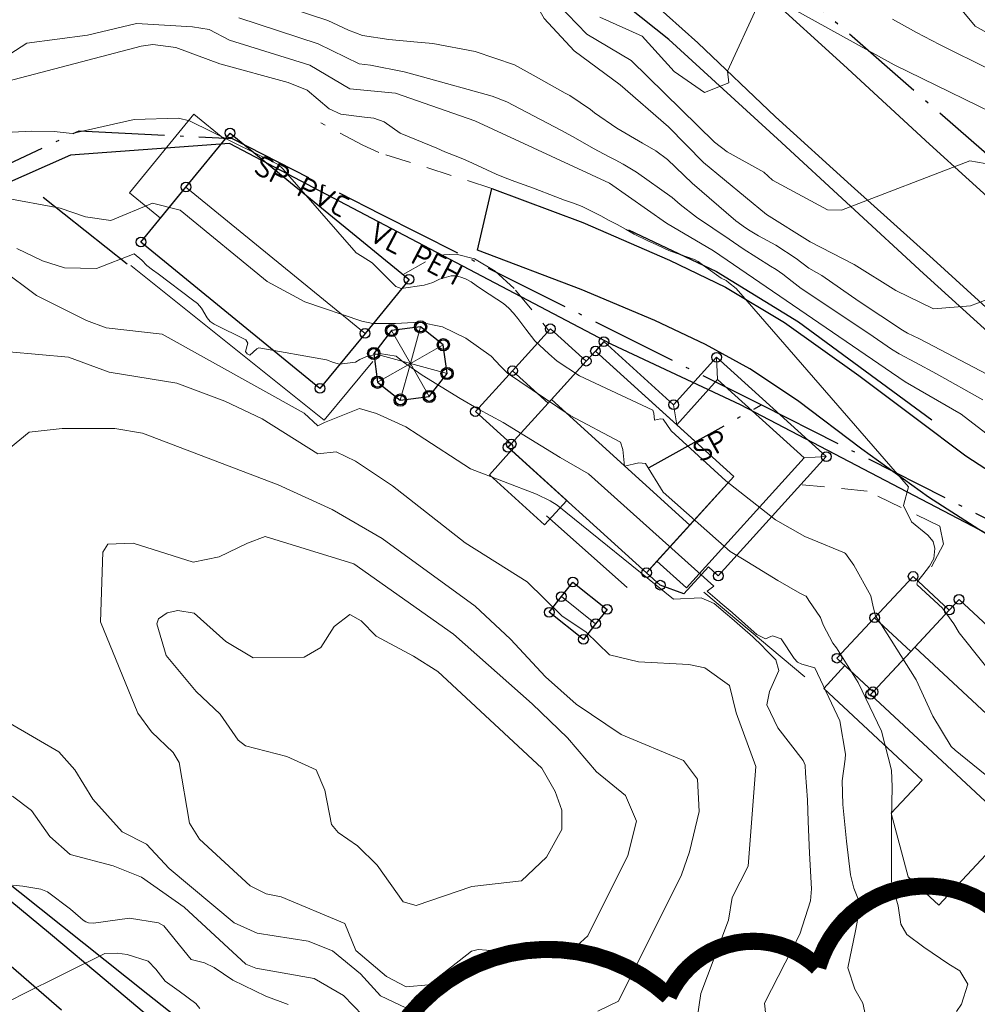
# Model space of a CAD drawing. Header units: metres. Extents: x 0 to 385757, y 0 to 6885278.
# Tile 47 of 108: x 308959 to 309015, y 6884221 to 6884278. Entities that reach past the tile are written whole.
import ezdxf

# ---------------------------------------------------------------- set-up
doc = ezdxf.new("R2010")
doc.units = ezdxf.units.M
doc.linetypes.add('Spillvann', pattern=[7, 5, -0.9, 0.2, -0.9])
doc.linetypes.add('STVEGKANT', pattern=[2.5, 1.5, -1])
doc.layers.add('_Tiltak avløp Selje', color=1, linetype='Continuous', true_color=0xff0000)
doc.layers.add('K--DI---HUS_PRIKK', color=7, linetype='Continuous', true_color=0x000000)
for name, color, linetype in [('K--DI---', 7, 'Continuous'), ('K--DI---05009--TaksprangBunn', 9, 'Continuous'), ('K--DI---05014--Takkant-HUS_PRIKK', 8, 'Continuous'), ('K--DI---05099--FiktivBygningsavgrensning', 9, 'Continuous'), ('K--DI---09111--KantUtsnitt', 9, 'Continuous'), ('K--DI---Gjerde', 9, 'Continuous'), ('K--DI---LednTraseseksjon-SP-Sosiinfo', 9, 'Continuous'), ('K--DI---LednTraseseksjon-VL-Sosiinfo', 9, 'Continuous'), ('K--DI---VegAnnenAvgrensning', 9, 'Continuous'), ('K--DI---VeggrøftÅpen', 153, 'Continuous')]:
    doc.layers.add(name, color=color, linetype=linetype)
for name, color, linetype, lineweight in [('K--DI---05041--TakoverbyggKant-OVERBYGG', 8, 'Continuous', 9), ('K--DI---05061--Veranda-HUSDIV', 8, 'Continuous', 9), ('K--DI---05080--Bygningslinje-HUSDIV', 8, 'Continuous', 9), ('K--DI---05081--Taksprang-HUSDIV', 8, 'Continuous', 9), ('K--DI---06002--MurLoddrett-STMUR', 8, 'STREK MED BDS208', 9), ('K--DI---07007--AnnetVegarealAvgrensning-STVEGKANT', 252, 'STVEGKANT', 20), ('K--DI---07018--Vegdekkekant-VKANT', 250, 'Continuous', 25), ('K--DI---08000--LednTraseseksjon-Spillvann', 3, 'Spillvann', 25), ('K--DI---08000--LednTraseseksjon-Vann', 5, 'Continuous', 25), ('K--DI---Høydekurve-KURVE', 8, 'Continuous', 9), ('K--DI---Høydekurve-TKURVE', 7, 'Continuous', 20), ('K--DI---Mønelinje-HUSDIV', 8, 'Continuous', 9)]:
    doc.layers.add(name, color=color, linetype=linetype, lineweight=lineweight)
doc.styles.add('Focus CAT', font='isocpeur.ttf')
doc.linetypes.add('STREK MED BDS208', pattern='A,3.5,[208,BDS.shx,S=128,R=0,X=0,Y=0]', length=3.5)

# ---------------------------------------------------------------- blocks, each defined once
blk = doc.blocks.new('BDS199')
at = {"layer": 'K--DI---'}
blk.add_circle((0, 0), 5, dxfattribs=at)

msp = doc.modelspace()

# ---------------------------------------------------------------- linework, layer by layer
at = {"layer": '_Tiltak avløp Selje', "const_width": 1}
msp.add_lwpolyline([(309015.7951, 6884226.3022, 0.5205671), (309005.6362, 6884222.8105, 0.5205671), (309005.6362, 6884222.8105, 0.5205671), (308996.9224, 6884221.1261, 0.5205671), (308996.9224, 6884221.1261, 0.5205671), (308980.2863, 6884217.4455, 0.5205671)], format="xyb", dxfattribs=at)
at = {"layer": 'K--DI---05009--TaksprangBunn', "linetype": 'Continuous'}
for points in [[(308992.66, 6884258.77, 29.2), (308997.4, 6884254.47, 29.2), (309000.73, 6884251.46, 29.2), (308996.25, 6884246.52, 29.2), (308995.64, 6884245.84, 28.08)], [(308992.12, 6884258.18, 30.23), (308989.9, 6884255.73, 31.07), (308987.74, 6884253.35, 30.23)], [(309008.86, 6884238.89, 29.5), (309011.06, 6884241.25, 30.47), (309013.31, 6884243.66, 29.5)]]:
    msp.add_polyline3d(points, dxfattribs=at)
at = {"layer": 'K--DI---05014--Takkant-HUS_PRIKK', "flags": 128}
for points, elevation in [([(308980.76, 6884259.97), (308979.72, 6884258.63)], 31.1), ([(308982.96, 6884256.12), (308984, 6884257.46)], 31.14), ([(308995.64, 6884245.84), (308996.44, 6884245.11)], 28.08)]:
    msp.add_lwpolyline(points, dxfattribs=dict(at, elevation=elevation))
at = {"layer": 'K--DI---05014--Takkant-HUS_PRIKK'}
for points in [[(308971.33, 6884271.49, 30.78), (308981.78, 6884262.95, 30.78), (308979.21, 6884259.8, 33.14), (308976.58, 6884256.59, 30.78), (308966.13, 6884265.13, 30.78), (308968.76, 6884268.34, 33.14), (308971.33, 6884271.49, 30.78)], [(308982.45, 6884260.18, 31.11), (308980.76, 6884259.97, 31.1)], [(308983.78, 6884259.14, 31.13), (308982.45, 6884260.18, 31.11)], [(308992.12, 6884258.18, 30.23), (308990.03, 6884260.07, 30.23), (308987.82, 6884257.62, 31.07), (308985.65, 6884255.24, 30.23), (308987.74, 6884253.35, 30.23)], [(308984, 6884257.46, 31.14), (308983.78, 6884259.14, 31.13)], [(308999.83, 6884245.65, 28.08), (309006.13, 6884252.61, 28.08), (308999.73, 6884258.41, 28.08), (308997.22, 6884255.64, 28.08), (308993.15, 6884259.32, 28.08), (308992.66, 6884258.77, 29.2)], [(308979.72, 6884258.63, 31.1), (308979.94, 6884256.95, 31.11)], [(308992.12, 6884258.18, 30.69), (308992.66, 6884258.77, 30.47)], [(308979.94, 6884256.95, 31.11), (308981.27, 6884255.91, 31.13)], [(308981.27, 6884255.91, 31.13), (308982.96, 6884256.12, 31.14)], [(308995.64, 6884245.84, 30.47), (308987.56, 6884253.15, 30.47), (308987.74, 6884253.35, 30.54)], [(309008.86, 6884238.89, 29.5), (309006.75, 6884240.85, 29.5), (309008.95, 6884243.21, 30.47), (309011.2, 6884245.62, 29.5), (309013.31, 6884243.66, 29.5)], [(308989.96, 6884243.53, 31.71), (308990.67, 6884244.44, 32.26), (308991.34, 6884245.29, 31.71), (308993.34, 6884243.7, 31.71), (308992.67, 6884242.86, 32.26), (308991.96, 6884241.95, 31.71), (308989.96, 6884243.53, 31.71)], [(309008.86, 6884238.89, 29.77), (309008.72, 6884238.74, 29.71), (309016.81, 6884231.2, 29.71), (309019.39, 6884233.96, 30.9), (309021.98, 6884236.74, 29.71), (309013.88, 6884244.28, 29.71), (309013.31, 6884243.66, 29.97)]]:
    msp.add_polyline3d(points, dxfattribs=at)
at = {"layer": 'K--DI---05041--TakoverbyggKant-OVERBYGG'}
msp.add_polyline3d([(308990.98, 6884250.06, 30.1), (308989.69, 6884248.64, 29.95), (308986.47, 6884251.55, 29.95), (308987.76, 6884252.98, 30.1), (308990.98, 6884250.06, 30.1)], dxfattribs=at)
at = {"layer": 'K--DI---05061--Veranda-HUSDIV', "flags": 128}
for points, elevation in [([(308967.28, 6884266.53), (308965.46, 6884268.01), (308969.21, 6884272.59), (308971.02, 6884271.11), (308967.28, 6884266.53)], 28.73), ([(308997.4, 6884254.47), (309000.73, 6884251.46), (308996.25, 6884246.52), (308997.97, 6884244.96), (309004.84, 6884252.54), (308999.79, 6884257.11), (308997.4, 6884254.47)], 29.2), ([(309016.59, 6884229.4), (309022.76, 6884236.02), (309021.98, 6884236.74), (309019.39, 6884233.96), (309016.81, 6884231.2), (309008.72, 6884238.74), (309008.86, 6884238.89), (309007.21, 6884240.42), (309005.98, 6884239.09), (309011.73, 6884233.74), (309009.92, 6884231.8), (309010.9, 6884228.1), (309012.7, 6884226.43), (309015.99, 6884229.96), (309016.59, 6884229.4)], 27.92)]:
    msp.add_lwpolyline(points, dxfattribs=dict(at, elevation=elevation))
at = {"layer": 'K--DI---05080--Bygningslinje-HUSDIV'}
for points in [[(308980.76, 6884259.97, 31.1), (308981.86, 6884258.04, 32.17), (308982.96, 6884256.12, 31.14)], [(308982.45, 6884260.18, 31.11), (308981.86, 6884258.04, 32.17), (308981.27, 6884255.91, 31.13)], [(308979.94, 6884256.95, 31.11), (308981.86, 6884258.04, 32.17), (308983.78, 6884259.14, 31.13)], [(308984, 6884257.46, 31.14), (308981.86, 6884258.04, 32.17), (308979.72, 6884258.63, 31.1)], [(308999.79, 6884257.11, 29.2), (308999.73, 6884258.41, 28.08)], [(308996.25, 6884246.52, 29.2), (308997.97, 6884244.96, 29.2), (309004.84, 6884252.54, 29.2), (308999.79, 6884257.11, 29.2), (308997.4, 6884254.47, 29.2), (308997.22, 6884255.64, 28.08)], [(309004.84, 6884252.54, 29.2), (309006.13, 6884252.61, 28.08)]]:
    msp.add_polyline3d(points, dxfattribs=at)
at = {"layer": 'K--DI---05081--Taksprang-HUSDIV'}
for points in [[(308992.66, 6884258.77, 30.47), (309000.73, 6884251.46, 30.47), (308998.16, 6884248.62, 31.55), (308995.64, 6884245.84, 30.47)], [(308987.74, 6884253.35, 30.54), (308990.09, 6884255.94, 31.55), (308992.12, 6884258.18, 30.69)], [(309008.86, 6884238.89, 29.77), (309011.29, 6884241.5, 30.9), (309013.31, 6884243.66, 29.97)]]:
    msp.add_polyline3d(points, dxfattribs=at)
at = {"layer": 'K--DI---05099--FiktivBygningsavgrensning'}
msp.add_polyline3d([(308999.8294, 6884245.6502, 28.08), (308999.2494, 6884246.1802, 28.38), (308997.8194, 6884244.6002, 28.36), (308996.4394, 6884245.1102, 28.08)], dxfattribs=at)
at = {"layer": 'K--DI---05099--FiktivBygningsavgrensning', "linetype": 'Continuous'}
msp.add_polyline3d([(308999.83, 6884245.65, 28.08), (308999.25, 6884246.18, 28.38), (308997.82, 6884244.6, 28.36), (308996.44, 6884245.11, 28.08)], dxfattribs=at)
at = {"layer": 'K--DI---06002--MurLoddrett-STMUR'}
for points in [[(308979.67, 6884258.17, 28.48), (308976.82, 6884254.74, 29.01), (308965.55, 6884263.76, 28.56)], [(308994.51, 6884244.98, 29.46), (308989.8, 6884249.16, 29.35)], [(309004.88, 6884239.76, 28.83), (308998.98, 6884244.71, 28.96)]]:
    msp.add_polyline3d(points, dxfattribs=at)
at = {"layer": 'K--DI---07007--AnnetVegarealAvgrensning-STVEGKANT'}
for points in [[(308986.62, 6884268.26, 25.31), (308980.01, 6884270.36, 25.46), (308979.09, 6884270.78, 25.49), (308976.63, 6884272.08, 25.56)], [(308981.43, 6884263.23, 25.62), (308983.44, 6884264.37, 25.61), (308984.53, 6884264.43, 25.59), (308985.59, 6884264.16, 25.56), (308986.81, 6884263.44, 25.55), (308988, 6884262.33, 25.55), (308989.94, 6884259.96, 25.55)], [(309012.28, 6884246.19, 24.81), (309012.97, 6884247.51, 24.82), (309012.75, 6884248.56, 24.94), (309008.51, 6884250.6, 25.03), (309004.73, 6884250.97, 25.12)]]:
    msp.add_polyline3d(points, dxfattribs=at)
at = {"layer": 'K--DI---07018--Vegdekkekant-VKANT'}
for points in [[(308959.14, 6884316.93, 13.45), (308961.29, 6884315.09, 13.83), (308965.07, 6884311.85, 14.13), (308969.19, 6884308.28, 14.58), (308972.91, 6884305.22, 14.98), (308976.44, 6884302.34, 15.61), (308980.53, 6884298.98, 16.06), (308984.55, 6884295.57, 16.6), (308988.73, 6884292, 17.37), (308992.92, 6884288.29, 17.85), (308997.51, 6884284.19, 18.35), (309002.68, 6884279.54, 19.02), (309007.14, 6884275.48, 19.8), (309012.16, 6884270.84, 20.34), (309016.79, 6884266.65, 20.88)], [(308991.93, 6884282.72, 17.81), (308994.06, 6884280.86, 18.12), (308998.63, 6884276.75, 18.84), (309003.17, 6884272.44, 19.26), (309007.59, 6884268.44, 20.12), (309012.37, 6884264.14, 20.84), (309016.99, 6884259.91, 21.3), (309022.59, 6884254.8, 22.04), (309027.7, 6884250.16, 22.59), (309032.15, 6884245.8, 23.3), (309033.32, 6884244.61, 23.29)], [(308986.62, 6884268.26, 25.31), (308991.93, 6884266.27, 25.33), (308996.98, 6884264.08, 25.33), (309000.25, 6884262.49, 25.3), (309003.7, 6884260.43, 25.19), (309008.03, 6884257.34, 25.15), (309011.38, 6884254.83, 24.97), (309014.28, 6884252.65, 24.91), (309016.56, 6884251.18, 24.82), (309019.01, 6884249.82, 24.76), (309022.97, 6884247.85, 24.31), (309027, 6884246.09, 24.08), (309030.19, 6884244.75, 23.73), (309031.66, 6884244.33, 23.61), (309032.44, 6884244.34, 23.5), (309032.86, 6884244.44, 23.44), (309033.32, 6884244.61, 23.29)], [(308956.12, 6884228.36, 29.08), (308957.9, 6884227.19, 28.77), (308960.85, 6884224.77, 27.9), (308964.1, 6884222.05, 27.58), (308967.69, 6884219.03, 27.25), (308969.66, 6884217.36, 26.86)], [(308957.14, 6884224, 28.59), (308958.56, 6884222.89, 28.25), (308961.5, 6884220.34, 27.9)]]:
    msp.add_polyline3d(points, dxfattribs=at)
at = {"layer": 'K--DI---08000--LednTraseseksjon-Spillvann'}
for points in [[(309029.9, 6884257.21), (309016.52, 6884269.36), (308992.09, 6884290.7), (308965.25, 6884314.91), (308941.57, 6884334.77)], [(308949.51, 6884265.5), (308962.52, 6884271.62)], [(308962.52, 6884271.62), (308971.46, 6884271.17), (308980.14, 6884266.75), (309002.34, 6884255.63)], [(308995.8, 6884251.97), (309002.34, 6884255.63)], [(309002.34, 6884255.63), (309028.21, 6884242.57), (309031.66, 6884240.85), (309032.34, 6884240.7), (309032.96, 6884241.04), (309036.09, 6884247.02)]]:
    msp.add_lwpolyline(points, dxfattribs=at)
at = {"layer": 'K--DI---08000--LednTraseseksjon-Vann'}
msp.add_lwpolyline([(309060.75, 6884214.05), (309049.76, 6884229.45), (309037.83, 6884237.4), (309023.96, 6884243.7), (309001.13, 6884255.64), (308993.61, 6884259.16), (308971.31, 6884270.89), (308962.02, 6884270.2), (308949.4, 6884264.61), (308948.93, 6884264.99), (308948.73, 6884265.45), (308949.04, 6884266)], dxfattribs=at)
at = {"layer": 'K--DI---09111--KantUtsnitt', "linetype": 'Continuous'}
for points in [[(308959.14, 6884316.93, 13.45), (308961.29, 6884315.09, 13.83), (308965.07, 6884311.85, 14.13), (308969.19, 6884308.28, 14.58), (308972.91, 6884305.22, 14.98), (308976.44, 6884302.34, 15.61), (308980.53, 6884298.98, 16.06), (308984.55, 6884295.57, 16.6), (308988.73, 6884292, 17.37), (308992.92, 6884288.29, 17.85), (308997.51, 6884284.19, 18.35), (309002.68, 6884279.54, 19.02), (309007.14, 6884275.48, 19.8), (309012.16, 6884270.84, 20.34), (309016.79, 6884266.65, 20.88)], [(308991.93, 6884282.72, 17.81), (308994.06, 6884280.86, 18.12), (308998.63, 6884276.75, 18.84), (309003.17, 6884272.44, 19.26), (309007.59, 6884268.44, 20.12), (309012.37, 6884264.14, 20.84), (309016.99, 6884259.91, 21.3), (309022.59, 6884254.8, 22.04), (309027.7, 6884250.16, 22.59), (309032.15, 6884245.8, 23.3), (309033.32, 6884244.61, 23.29)], [(309025.4, 6884243.1, 24.19), (309021.67, 6884244.71, 24.36), (309018.3, 6884246.42, 24.64), (309015.03, 6884248.36, 24.73), (309012.09, 6884250.25, 25.01), (309008.2, 6884253.04, 25.12), (309004.45, 6884255.88, 25.28), (309001.66, 6884257.74, 25.37), (308999.08, 6884259.15, 25.37), (308996.12, 6884260.55, 25.42), (308991.82, 6884262.37, 25.54), (308985.78, 6884264.66, 25.59), (308986.62, 6884268.26, 25.31)], [(308986.62, 6884268.26, 25.31), (308991.93, 6884266.27, 25.33), (308996.98, 6884264.08, 25.33), (309000.25, 6884262.49, 25.3), (309003.7, 6884260.43, 25.19), (309008.03, 6884257.34, 25.15), (309011.38, 6884254.83, 24.97), (309014.28, 6884252.65, 24.91), (309016.56, 6884251.18, 24.82), (309019.01, 6884249.82, 24.76), (309022.97, 6884247.85, 24.31), (309027, 6884246.09, 24.08), (309030.19, 6884244.75, 23.73), (309031.66, 6884244.33, 23.61), (309032.44, 6884244.34, 23.5), (309032.86, 6884244.44, 23.44), (309033.32, 6884244.61, 23.29)], [(308956.12, 6884228.36, 29.08), (308957.9, 6884227.19, 28.77), (308960.85, 6884224.77, 27.9), (308964.1, 6884222.05, 27.58), (308967.69, 6884219.03, 27.25), (308969.66, 6884217.36, 26.86)], [(308957.14, 6884224, 28.59), (308958.56, 6884222.89, 28.25), (308961.5, 6884220.34, 27.9)]]:
    msp.add_polyline3d(points, dxfattribs=at)
at = {"layer": 'K--DI---Gjerde', "linetype": 'Continuous'}
for points in [[(308965.33, 6884263.85, 28.13), (308960.43, 6884267.74, 27.7)], [(308994.59, 6884265.85, 25.42), (308999.73, 6884263.42, 25.37), (309004.51, 6884260.47, 25.4), (309012.29, 6884254.76, 25.29)]]:
    msp.add_polyline3d(points, dxfattribs=at)
at = {"layer": 'K--DI---Høydekurve-KURVE', "flags": 128}
for points, elevation in [([(308977.08, 6884279.71), (308978.97, 6884278.78), (308981.18, 6884278.67), (308982.15, 6884278.93), (308983.56, 6884279.67), (308985.89, 6884281.34), (308986.59, 6884281.32), (308988.21, 6884280.76), (308989.66, 6884278.18), (308991.41, 6884276.29), (308994.11, 6884274.31), (308996.92, 6884271.86), (308998.97, 6884269.78), (309002.65, 6884266.73), (309005.19, 6884265.14), (309007.75, 6884263.82), (309010.19, 6884262.3), (309012.39, 6884261.23), (309014.55, 6884261.4), (309021.08, 6884263.9)], 21), ([(309012.7, 6884280.29), (309014.82, 6884277.73), (309018.25, 6884275.83)], 17), ([(309002.53, 6884279.67), (309010.09, 6884275.48), (309017.43, 6884271.9)], 19), ([(308992.91, 6884278.26), (308995.39, 6884277.15), (308997.25, 6884275.08), (308999.03, 6884273.85), (309000.44, 6884274.42), (309000.36, 6884275.11), (309002.17, 6884279.03)], 19), ([(308974.72, 6884278.81), (308977.03, 6884278.05), (308978.24, 6884277.5), (308979.07, 6884277.18), (308980.6, 6884276.94), (308982.05, 6884276.82), (308983.16, 6884276.71), (308985.63, 6884276.25), (308987.93, 6884275.48), (308989.02, 6884274.87), (308990.89, 6884273.82), (308991.16, 6884273.68), (308992.37, 6884272.87), (308992.61, 6884272.68), (308993.91, 6884271.78), (308995.4, 6884270.9), (308996.18, 6884270.46), (308996.87, 6884269.94), (308998.3, 6884268.57), (309000.85, 6884266.37), (309001.42, 6884265.96), (309001.68, 6884265.79), (309002.17, 6884265.49), (309003.18, 6884264.95), (309004.38, 6884264.18), (309005.12, 6884263.61), (309005.56, 6884263.35), (309005.87, 6884263.17), (309008.04, 6884261.67), (309010.58, 6884259.98), (309010.87, 6884259.82), (309011.54, 6884259.5), (309012.02, 6884259.26), (309016.64, 6884256.81)], 22), ([(308958.14, 6884275.88), (308959.47, 6884276.73), (308963.02, 6884277.2), (308965.87, 6884277.89), (308969.14, 6884277.68), (308970.12, 6884277.53), (308971.31, 6884276.92), (308975.98, 6884275.45), (308978.33, 6884274.08), (308980.98, 6884273.81), (308985.61, 6884272.21), (308993.47, 6884268.56), (308996.8, 6884266.24), (308999.54, 6884264.62), (309010.74, 6884256.98), (309014, 6884255.09), (309016.7, 6884253.01)], 24), ([(308971.84, 6884278.21), (308976.48, 6884276.7), (308978.86, 6884275.53), (308979.52, 6884275.45), (308981.49, 6884275.06), (308982.56, 6884274.77), (308986.63, 6884273.65), (308987.48, 6884273.31), (308990.63, 6884271.66), (308991.32, 6884271.28), (308992.58, 6884270.57), (308993.42, 6884270.13), (308993.8, 6884269.93), (308994.27, 6884269.67), (308995.05, 6884269.21), (308997.14, 6884267.73), (308997.61, 6884267.32), (308998.56, 6884266.58), (309000.47, 6884265.29), (309001.28, 6884264.74), (309002.87, 6884263.72), (309003.21, 6884263.53), (309003.6, 6884263.26), (309004.13, 6884262.83), (309004.66, 6884262.42), (309008.61, 6884259.79), (309009.93, 6884258.88), (309010.39, 6884258.6), (309011.34, 6884258.1), (309012.56, 6884257.45), (309015.27, 6884255.92)], 23), ([(309009.99, 6884278.13), (309011.39, 6884277.36), (309012.74, 6884276.66), (309015.71, 6884275.18)], 18), ([(308957.47, 6884271.48), (308959.75, 6884271.61), (308961.06, 6884271.59), (308962.11, 6884271.46), (308965.74, 6884272.28), (308968.32, 6884272.35), (308968.97, 6884272.21), (308974.15, 6884269.66), (308974.42, 6884269.41), (308978.69, 6884264.51), (308979.05, 6884264.29), (308979.62, 6884263.91), (308981, 6884262.53), (308981.31, 6884262.43), (308982.67, 6884262.62), (308983.16, 6884262.77), (308983.56, 6884262.96), (308984.23, 6884263.16), (308984.53, 6884263.16), (308984.81, 6884263.09), (308985.07, 6884262.98), (308985.4, 6884262.8), (308985.7, 6884262.59), (308986.07, 6884262.34), (308987.29, 6884261.54), (308987.6, 6884261.27), (308987.87, 6884260.98), (308988.12, 6884260.67), (308988.37, 6884260.35), (308988.6, 6884260.04), (308989.13, 6884259.37), (308989.94, 6884258.61), (308990.43, 6884258.18), (308991.72, 6884257.33), (308996, 6884255.33), (308996.06, 6884255.14), (308996.1, 6884254.73), (308996.46, 6884254.81), (308996.62, 6884254.8), (308997.07, 6884254.11), (309000.27, 6884251.2), (309003.16, 6884248.93), (309004.87, 6884247.95), (309005.3, 6884247.77), (309007.2, 6884246.99), (309007.25, 6884246.96), (309007.74, 6884246.27), (309008.73, 6884244.49), (309008.87, 6884243.85), (309009, 6884243.32), (309009.35, 6884242.79), (309011.37, 6884239.58), (309012.35, 6884237.46), (309013.41, 6884235.69), (309013.66, 6884235.48), (309016.85, 6884232.9)], 26), ([(308958.06, 6884267.73), (308961.41, 6884267.11), (308962.89, 6884266.6), (308964.38, 6884266.39), (308966.81, 6884267.39), (308968.42, 6884266.99), (308973.5, 6884262.82), (308975.69, 6884261.65), (308979.03, 6884260.52), (308979.66, 6884260.37), (308980.99, 6884260.37), (308982.38, 6884260.45), (308983.73, 6884260.19), (308985.1, 6884259.53), (308986.57, 6884258.48), (308987.11, 6884257.89), (308987.36, 6884257.63), (308987.53, 6884257.49), (308991.18, 6884255.02), (308994.13, 6884253.46), (308994.26, 6884253.02), (308994.36, 6884252.05), (308995.19, 6884252.25), (308995.58, 6884252.21), (308996.62, 6884250.53), (309000.53, 6884247.08), (309001.24, 6884246.64), (309003.31, 6884245.39), (309004.59, 6884244.65), (309004.9, 6884244.49), (309004.95, 6884244.46), (309005.12, 6884244.21), (309005.79, 6884243.22), (309005.94, 6884242.8), (309006.51, 6884241.73), (309006.73, 6884241.46), (309008, 6884239.44), (309009.36, 6884236.6), (309009.94, 6884234.32), (309009.97, 6884233.35), (309009.94, 6884231.43), (309009.93, 6884227.82), (309010.08, 6884227.28), (309010.33, 6884226.41), (309010.48, 6884225.34), (309010.84, 6884224.72), (309011.82, 6884223.98), (309013.28, 6884222.99), (309013.92, 6884222.6), (309014.4, 6884221.83), (309014.03, 6884220.67), (309013.73, 6884220.23)], 27), ([(308958.88, 6884264.76), (308960.38, 6884264.03), (308961.68, 6884263.63), (308963.54, 6884263.58), (308965.74, 6884264.45), (308966.19, 6884264.07), (308966.47, 6884263.77), (308966.81, 6884263.51), (308967.13, 6884263.27), (308969.14, 6884261.76), (308969.44, 6884261.54), (308969.67, 6884261.27), (308969.99, 6884260.7), (308970.18, 6884260.49), (308970.41, 6884260.34), (308972.26, 6884259.43), (308972.38, 6884259.24), (308972.23, 6884258.75), (308972.34, 6884258.6), (308972.48, 6884258.54), (308972.89, 6884258.9), (308973.01, 6884258.95), (308976.96, 6884258.25), (308977.37, 6884258.11), (308977.73, 6884258.01), (308978.66, 6884258.13), (308978.9, 6884258.27), (308979.3, 6884258.45), (308979.64, 6884258.53), (308980.05, 6884258.62), (308981.03, 6884258.47), (308981.45, 6884258.12), (308982.55, 6884257.36), (308984.77, 6884256.01), (308985.84, 6884255.38), (308987.27, 6884254.6), (308990.6, 6884252.56), (308992.26, 6884251.61), (308999.56, 6884245.06), (308999.17, 6884244.77), (308999.22, 6884244.72), (308999.9, 6884244.14), (308999.94, 6884244.1), (309000.63, 6884243.51), (309000.67, 6884243.47), (309001.35, 6884242.87), (309001.4, 6884242.83), (309002.08, 6884242.24), (309002.12, 6884242.21), (309002.59, 6884241.97), (309002.89, 6884242.12), (309003, 6884242.16), (309003.5, 6884241.98), (309004.26, 6884240.83), (309004.45, 6884240.62), (309004.7, 6884240.5), (309005.46, 6884240.29), (309006.92, 6884237.19), (309007.26, 6884235.25), (309007.23, 6884234.95), (309007.05, 6884233.69), (309007.09, 6884232.32), (309007.32, 6884230.18), (309007.55, 6884228.21), (309007.73, 6884227.44), (309008.05, 6884226.65), (309008.11, 6884226.38), (309007.83, 6884224.95), (309007.39, 6884222.78), (309007.79, 6884221.53), (309008.26, 6884220.73), (309009.06, 6884217)], 28), ([(308957.95, 6884263.57), (308960.04, 6884262.02), (308962.96, 6884260.55), (308964.11, 6884260.13), (308967.38, 6884259.75), (308975.66, 6884255.14), (308976.45, 6884254.4), (308976.84, 6884254.61), (308978.88, 6884255.41), (308979.88, 6884255.12), (308981.59, 6884254.35), (308982.31, 6884253.89), (308985.36, 6884251.9), (308989.21, 6884250.43), (308990.01, 6884250.04), (308990.42, 6884249.78), (308997.21, 6884244.3), (308998.82, 6884244.37), (308999.59, 6884244.04), (309000.24, 6884243.48), (309000.62, 6884243.17), (309001.24, 6884242.62), (309001.85, 6884242.09), (309002.38, 6884241.58), (309002.61, 6884241.33), (309003.18, 6884240.75), (309003.37, 6884240.14), (309002.82, 6884238.91), (309002.67, 6884238.12), (309003.31, 6884236.78), (309004.78, 6884234.89), (309004.89, 6884234.6), (309004.92, 6884234.14), (309005.03, 6884232.59), (309005.08, 6884231.32), (309005.16, 6884229.47), (309005.26, 6884227.39), (309005.21, 6884226.69), (309004.58, 6884224.75), (309003.74, 6884223.08), (309002.52, 6884220.72), (309002.6, 6884220)], 29), ([(308957.62, 6884252.42), (308959.6, 6884254.04), (308961.54, 6884254.26), (308964.6, 6884254.26), (308966.23, 6884253.98), (308974.15, 6884250.97), (308977.29, 6884249.52)], 31), ([(308977.29, 6884249.52), (308980.22, 6884247.84), (308985.64, 6884243.88), (308987.7, 6884241.96), (308989.74, 6884239.77), (308991.54, 6884238.16), (308994.16, 6884236.39), (308997.79, 6884234.89), (308998.61, 6884233.8), (308998.71, 6884231.91), (308998.14, 6884229.55), (308997.68, 6884228.2), (308994.01, 6884220.83), (308992.8, 6884220.25)], 31), ([(308970.69, 6884246.77), (308972.35, 6884247.56), (308973.39, 6884247.96), (308978.55, 6884246.36), (308984.38, 6884242.25), (308988.96, 6884238.19), (308991.02, 6884236.21), (308992.71, 6884234.22), (308994.41, 6884232.84), (308995.05, 6884231.34), (308994.55, 6884229.33), (308992.21, 6884224.66), (308991.57, 6884224.06), (308989.21, 6884223.58), (308985.81, 6884223.86), (308985.43, 6884223.76), (308982.92, 6884221.79), (308981.61, 6884221.68), (308980.47, 6884222.28), (308978.68, 6884223.8), (308978.04, 6884225.37), (308974.32, 6884226.92), (308973.45, 6884227.11), (308972.51, 6884227.56), (308969.55, 6884230.29), (308968.97, 6884231.22), (308968.37, 6884234.76), (308968.01, 6884235.35), (308966.75, 6884236.55), (308965.95, 6884237.64), (308963.77, 6884242.98), (308963.91, 6884247.03), (308964.2, 6884247.51), (308965.68, 6884247.57), (308969.18, 6884246.45), (308970.69, 6884246.77)], 32), ([(308976.87, 6884233.15), (308976.35, 6884234.33), (308974.65, 6884235.12), (308972.23, 6884235.73), (308971.8, 6884236.06), (308970.76, 6884237.58), (308969.36, 6884238.9), (308967.61, 6884241.01), (308967.05, 6884242.86), (308967.16, 6884243.15), (308967.66, 6884243.49), (308968.29, 6884243.63), (308969.23, 6884243.47), (308971.09, 6884241.83), (308972.68, 6884240.88), (308975.66, 6884240.91), (308976.63, 6884241.48), (308977.4, 6884242.7), (308978.32, 6884243.4), (308978.98, 6884243.03), (308979.86, 6884242.14), (308982.04, 6884240.97), (308983.46, 6884240.08), (308989.52, 6884234.43), (308990.3, 6884233.08), (308990.69, 6884231.99), (308990.7, 6884230.86), (308989.81, 6884229.24), (308988.34, 6884227.86), (308985.45, 6884227.53), (308982.19, 6884226.42), (308981.44, 6884226.63), (308979.91, 6884228.77), (308978.78, 6884229.91), (308977.65, 6884230.68), (308977.26, 6884231.14), (308976.87, 6884233.15)], 33), ([(308981.59, 6884220.45), (308980.11, 6884221.15), (308978.94, 6884222.43), (308977.31, 6884223.77), (308975.89, 6884224.34), (308972.92, 6884224.81), (308971.57, 6884225.41), (308967.77, 6884228.58), (308966.45, 6884229.99), (308965.03, 6884230.72), (308963.33, 6884232.62), (308962.28, 6884234.33), (308961.34, 6884235.38), (308956.95, 6884237.93)], 31), ([(308974.73, 6884220.65), (308973.43, 6884221.13), (308971.49, 6884222.07), (308970.4, 6884222.8), (308969.84, 6884223.07), (308969.07, 6884223.27), (308968.64, 6884223.79), (308967.46, 6884225.23), (308967.16, 6884225.41), (308965.46, 6884225.69), (308963.37, 6884225.39), (308963.08, 6884225.4), (308962.92, 6884225.47), (308962.76, 6884225.57), (308962.6, 6884225.7), (308962.02, 6884226.21), (308960.67, 6884227.22), (308960.28, 6884227.38), (308959.24, 6884227.54), (308958.65, 6884227.61)], 29), ([(308969.56, 6884220.42), (308969.34, 6884220.71), (308968.36, 6884221.42), (308967.55, 6884222), (308967.01, 6884222.7), (308966.56, 6884223.17), (308965.33, 6884223.57), (308964.74, 6884223.64), (308964.02, 6884223.61), (308959.17, 6884221.2), (308957.36, 6884220.27)], 28)]:
    msp.add_lwpolyline(points, dxfattribs=dict(at, elevation=elevation))
at = {"layer": 'K--DI---Høydekurve-TKURVE', "flags": 128}
for points, elevation in [([(308989.89, 6884279.62), (308992.16, 6884277.27), (308994.75, 6884275.73), (308999.61, 6884270.95), (309000.34, 6884270.39), (309002.49, 6884269.21), (309002.99, 6884268.75), (309006.21, 6884267.02), (309007.02, 6884266.99), (309014.5, 6884269.87), (309015.86, 6884269.63)], 20), ([(308957.15, 6884274.21), (308966.14, 6884276.56), (308966.83, 6884276.65), (308968.17, 6884276.48), (308970.74, 6884275.52), (308974.72, 6884274.44), (308975.84, 6884274), (308977.12, 6884272.9), (308977.79, 6884272.6), (308979.17, 6884272.41), (308979.73, 6884272.35), (308980.33, 6884272.15), (308980.79, 6884271.82), (308981.27, 6884271.48), (308983.4, 6884270.6), (308983.87, 6884270.4), (308984.38, 6884270.2), (308984.91, 6884269.98), (308985.48, 6884269.74), (308986.87, 6884269.09), (308987.39, 6884268.87), (308987.95, 6884268.67), (308988.5, 6884268.47), (308989.05, 6884268.27), (308990.34, 6884267.77), (308990.86, 6884267.58), (308991.37, 6884267.4), (308991.88, 6884267.2), (308992.46, 6884266.92), (308992.97, 6884266.66), (308993.42, 6884266.41), (308993.92, 6884266.15), (308994.45, 6884265.86), (308994.91, 6884265.6), (308995.71, 6884265.2), (308996.21, 6884264.98), (308996.72, 6884264.73), (308997.04, 6884264.6), (308998.43, 6884264.11), (308998.66, 6884263.99), (308998.96, 6884263.76), (308999.99, 6884263.03), (309000.28, 6884262.89), (309000.43, 6884262.77), (309000.87, 6884262.43), (309010.93, 6884250.84), (309010.63, 6884249.76), (309011.11, 6884248.8), (309012.06, 6884248.03), (309012.36, 6884247.65), (309012.46, 6884247.25), (309012.4, 6884246.67), (309012.16, 6884246.22), (309011.77, 6884245.71), (309011.46, 6884245.33), (309011.41, 6884245.17), (309011.43, 6884245.14), (309012.92, 6884243.76), (309013.58, 6884242.85), (309013.89, 6884242.32), (309016.73, 6884238.77)], 25), ([(308958.45, 6884258.72), (308961.91, 6884258.42)], 30), ([(308961.91, 6884258.42), (308964.28, 6884257.53), (308968.23, 6884256.89), (308971.03, 6884255.85), (308973.21, 6884254.81), (308976.45, 6884252.77), (308977.52, 6884252.89), (308978.65, 6884252.35), (308980.81, 6884250.91), (308985.05, 6884247.58), (308988.67, 6884245.31), (308990.7, 6884243.32), (308992.11, 6884242.36), (308993.48, 6884241.05), (308995.17, 6884240.63), (308998.11, 6884240.48), (308999.05, 6884240.29), (309000.48, 6884239.25), (309000.88, 6884237.67), (309002.01, 6884234.53), (309001.57, 6884228.72), (309000.63, 6884226.89), (309000.43, 6884225.57), (308998.8, 6884221.29), (308998.37, 6884218.23)], 30), ([(308979.08, 6884220.01), (308977.96, 6884221.16), (308976.25, 6884222.16), (308972.84, 6884222.76), (308972.25, 6884223), (308968.65, 6884226.32), (308966.17, 6884228.07), (308964.51, 6884228.73), (308962.01, 6884229.39), (308960.82, 6884230.45), (308959.75, 6884231.96), (308958.64, 6884232.79)], 30)]:
    msp.add_lwpolyline(points, dxfattribs=dict(at, elevation=elevation))
at = {"layer": 'K--DI---Mønelinje-HUSDIV', "flags": 128}
for points, elevation in [([(308979.21, 6884259.8), (308968.76, 6884268.34)], 33.14), ([(308987.82, 6884257.62), (308989.9, 6884255.73)], 31.07), ([(308998.16, 6884248.62), (308990.09, 6884255.94)], 31.55), ([(308992.67, 6884242.86), (308990.67, 6884244.44)], 32.26), ([(309008.95, 6884243.21), (309011.06, 6884241.25)], 30.47), ([(309019.39, 6884233.96), (309011.29, 6884241.5)], 30.9)]:
    msp.add_lwpolyline(points, dxfattribs=dict(at, elevation=elevation))
at = {"layer": 'K--DI---VegAnnenAvgrensning', "linetype": 'Continuous'}
msp.add_polyline3d([(309025.4, 6884243.1, 24.19), (309021.67, 6884244.71, 24.36), (309018.3, 6884246.42, 24.64), (309015.03, 6884248.36, 24.73), (309012.09, 6884250.25, 25.01), (309008.2, 6884253.04, 25.12), (309004.45, 6884255.88, 25.28), (309001.66, 6884257.74, 25.37), (308999.08, 6884259.15, 25.37), (308996.12, 6884260.55, 25.42), (308991.82, 6884262.37, 25.54), (308985.78, 6884264.66, 25.59), (308986.62, 6884268.26, 25.31)], dxfattribs=at)
at = {"layer": 'K--DI---VeggrøftÅpen', "linetype": 'Continuous'}
for points in [[(309028.54, 6884248.06, 22.59), (309023.28, 6884252.9, 21.95), (309011.8, 6884263.29, 20.48), (309003.29, 6884271.15, 19.17), (308996.94, 6884276.94, 18.37), (308990.57, 6884282.02, 17.55)], [(308949.18, 6884235.62, 30.04), (308952.82, 6884232.65, 29.39), (308957.8, 6884228.19, 28.65), (308966.53, 6884221.25, 27.43), (308974.81, 6884214.71, 25.88), (308986.35, 6884205.61, 24.14), (308991.7, 6884201.41, 23.63)]]:
    msp.add_polyline3d(points, dxfattribs=at)

# ---------------------------------------------------------------- block references
at = {"layer": 'K--DI---HUS_PRIKK', "linetype": 'Continuous'}
for p, xscale, yscale, rotation in [((308971.33, 6884271.49, 30.78), 0.05685395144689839, 0.05685395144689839, 320.7434513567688), ((308971.33, 6884271.49, 30.78), 0.05685395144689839, 0.05685395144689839, 320.7434513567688), ((308968.76, 6884268.34, 33.14), 0.05685860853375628, 0.05685860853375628, 50.7899226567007), ((308966.13, 6884265.13, 30.78), 0.05684683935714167, 0.05684683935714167, 50.67173537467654), ((308981.78, 6884262.95, 30.78), 0.05685860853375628, 0.05685860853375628, 230.7899226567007), ((308982.45, 6884260.18, 31.11), 0.05699046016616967, 0.05699046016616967, 141.976196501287), ((308982.45, 6884260.18, 31.11), 0.0717051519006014, 0.0717051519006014, 187.0832859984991), ((308979.21, 6884259.8, 33.14), 0.05684683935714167, 0.05684683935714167, 230.6717353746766), ((308980.76, 6884259.97, 31.1), 0.0717051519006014, 0.0717051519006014, 187.0832859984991), ((308980.76, 6884259.97, 31.1), 0.05701617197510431, 0.05701617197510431, 232.1842673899), ((308990.03, 6884260.07, 30.23), 0.05664351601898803, 0.05664351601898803, 227.948250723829), ((308983.78, 6884259.14, 31.13), 0.07134078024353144, 0.07134078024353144, 97.46056612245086), ((308983.78, 6884259.14, 31.13), 0.05699046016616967, 0.05699046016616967, 141.976196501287), ((308993.15, 6884259.32, 28.08), 0.05666260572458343, 0.05666260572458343, 228.3018656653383), ((308979.72, 6884258.63, 31.1), 0.07134078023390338, 0.07134078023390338, 277.4605661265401), ((308979.72, 6884258.63, 31.1), 0.05701617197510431, 0.05701617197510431, 232.1842673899), ((308992.66, 6884258.77, 30.47), 0.05662389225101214, 0.05662389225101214, 47.5335589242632), ((308992.66, 6884258.77, 29.2), 0.05666260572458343, 0.05666260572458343, 228.3018656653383), ((308999.73, 6884258.41, 28.08), 0.05663708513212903, 0.05663708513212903, 227.8191059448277), ((308992.12, 6884258.18, 30.23), 0.0566399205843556, 0.0566399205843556, 137.8767650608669), ((308992.12, 6884258.18, 30.69), 0.05662389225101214, 0.05662389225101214, 47.5335589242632), ((308984, 6884257.46, 31.14), 0.07134078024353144, 0.07134078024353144, 97.46056612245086), ((308984, 6884257.46, 31.14), 0.05701617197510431, 0.05701617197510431, 52.18426738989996), ((308987.82, 6884257.62, 31.07), 0.05662876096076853, 0.05662876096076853, 227.6425452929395), ((308979.94, 6884256.95, 31.11), 0.07134078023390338, 0.07134078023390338, 277.4605661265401), ((308979.94, 6884256.95, 31.11), 0.0569904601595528, 0.0569904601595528, 321.9761964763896), ((308976.58, 6884256.59, 30.78), 0.05685395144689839, 0.05685395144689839, 140.7434513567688), ((308982.96, 6884256.12, 31.14), 0.0717051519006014, 0.0717051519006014, 7.083285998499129), ((308982.96, 6884256.12, 31.14), 0.05701617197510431, 0.05701617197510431, 52.18426738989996), ((308981.27, 6884255.91, 31.13), 0.0569904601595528, 0.0569904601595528, 321.9761964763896), ((308981.27, 6884255.91, 31.13), 0.0717051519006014, 0.0717051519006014, 7.083285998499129), ((308997.22, 6884255.64, 28.08), 0.0566401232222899, 0.0566401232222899, 137.8808413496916), ((308985.65, 6884255.24, 30.23), 0.0566399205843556, 0.0566399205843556, 317.8767650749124), ((308987.74, 6884253.35, 30.54), 0.05664683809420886, 0.05664683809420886, 48.01278753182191), ((308987.74, 6884253.35, 30.23), 0.0566399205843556, 0.0566399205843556, 317.8767650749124), ((308987.56, 6884253.15, 30.47), 0.05664683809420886, 0.05664683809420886, 48.01278753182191), ((309006.13, 6884252.61, 28.08), 0.05663691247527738, 0.05663691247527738, 137.8155566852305), ((308995.64, 6884245.84, 30.47), 0.0566393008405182, 0.0566393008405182, 137.8642620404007), ((308995.64, 6884245.84, 28.08), 0.05662771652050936, 0.05662771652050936, 317.6195488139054), ((308991.34, 6884245.29, 31.71), 0.05693626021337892, 0.05693626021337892, 321.5153005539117), ((308999.83, 6884245.65, 28.08), 0.05663857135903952, 0.05663857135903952, 47.84947456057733), ((309011.2, 6884245.62, 29.5), 0.05660694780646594, 0.05660694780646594, 317.1106827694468), ((308996.44, 6884245.11, 28.08), 0.05662771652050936, 0.05662771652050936, 317.6195488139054), ((308990.67, 6884244.44, 32.26), 0.05696380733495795, 0.05696380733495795, 51.75357402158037), ((309013.88, 6884244.28, 29.71), 0.05661845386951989, 0.05661845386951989, 227.4059705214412), ((308989.96, 6884243.53, 31.71), 0.05699800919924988, 0.05699800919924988, 52.03794076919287), ((308989.96, 6884243.53, 31.71), 0.05699800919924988, 0.05699800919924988, 52.03794076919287), ((308993.34, 6884243.7, 31.71), 0.05692591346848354, 0.05692591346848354, 231.4234704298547), ((309013.31, 6884243.66, 29.97), 0.05661845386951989, 0.05661845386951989, 227.4059705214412), ((309013.31, 6884243.66, 29.5), 0.05660694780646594, 0.05660694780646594, 317.1106827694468), ((309008.95, 6884243.21, 30.47), 0.05660187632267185, 0.05660187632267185, 46.9664645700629), ((308992.67, 6884242.86, 32.26), 0.05699800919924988, 0.05699800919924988, 232.0379407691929), ((308991.96, 6884241.95, 31.71), 0.05695650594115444, 0.05695650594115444, 141.6912644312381), ((309006.75, 6884240.85, 29.5), 0.05660335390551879, 0.05660335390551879, 47.00955380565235), ((309008.86, 6884238.89, 29.77), 0.05660216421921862, 0.05660216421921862, 226.9749340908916), ((309008.86, 6884238.89, 29.5), 0.05660694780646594, 0.05660694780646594, 137.1106827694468), ((309008.72, 6884238.74, 29.71), 0.05660355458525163, 0.05660355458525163, 317.0153347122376)]:
    msp.add_blockref('BDS199', p, dxfattribs=dict(at, xscale=xscale, yscale=yscale, rotation=rotation))

# ---------------------------------------------------------------- texts
at = {"layer": 'K--DI---LednTraseseksjon-SP-Sosiinfo', "linetype": 'Continuous', "char_height": 1.25, "attachment_point": 2, "style": 'Focus CAT'}
for s, insert, rotation in [('SP PVC', (308975.8, 6884268.96), 333.014051), ('SP', (308999.07, 6884253.8), 29.232817)]:
    msp.add_mtext(s, dxfattribs=dict(at, insert=insert, rotation=rotation))
at = {"layer": 'K--DI---LednTraseseksjon-VL-Sosiinfo', "linetype": 'Continuous', "insert": (308982.46, 6884265.025), "char_height": 1.25, "attachment_point": 2, "rotation": 332.255227, "style": 'Focus CAT'}
msp.add_mtext('VL PEH', dxfattribs=at)

doc.saveas('drawing.dxf')
